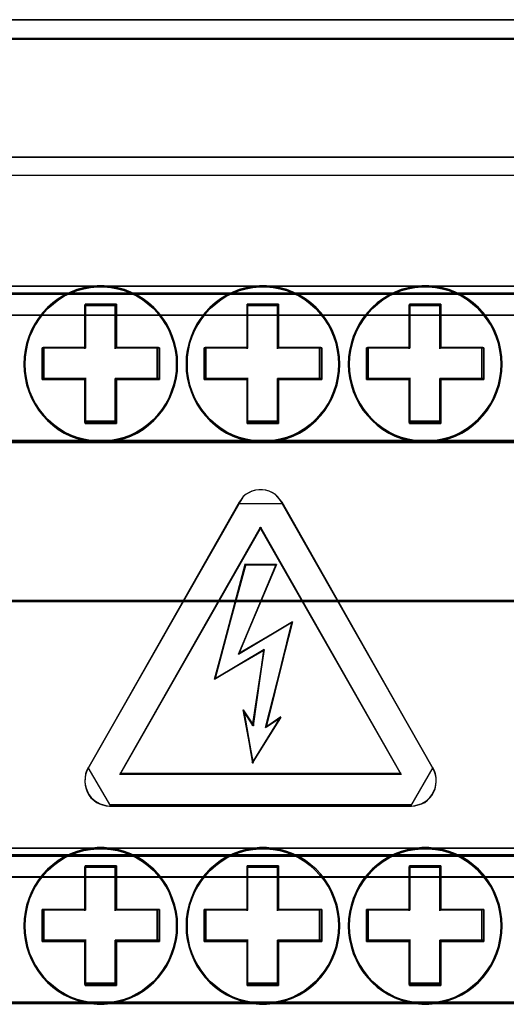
# Model space of a CAD drawing. Header units: millimetres. Extents: x 203 to 3426, y 719 to 2381.
# Tile 147 of 185: x 3362.58 to 3364.9, y 2290.09 to 2294.78. Entities that reach past the tile are written whole.
import ezdxf

# ---------------------------------------------------------------- set-up
doc = ezdxf.new("R2010")
doc.units = ezdxf.units.MM
doc.layers.add('45', color=7, linetype='Continuous')
doc.layers.add('E_Legrand_obudowy', color=7, linetype='Continuous')

# ---------------------------------------------------------------- blocks, each defined once
blk = doc.blocks.new('XL3 160 wnękowa 6x24M')
at = {"layer": 'E_Legrand_obudowy'}
blk.add_lwpolyline([(-215.641, -325.091), (215.545, -325.091), (215.545, -370.033), (-215.641, -370.033), (-215.641, -325.091)], dxfattribs=at)
blk = doc.blocks.new('BR 4P-10 125A (400408)')
at = {"layer": '45', "color": 59}
for points in [[(4.083, 26.569), (11.019, 26.569), (11.019, 27.783), (11.019, 27.993), (94.814, 27.993), (94.814, 27.783), (94.814, 26.569), (101.73, 26.569), (101.73, 22.338), (101.743, 22.338), (101.743, 23.728), (101.743, 27.132), (101.743, 28.875), (4.017, 28.875), (4.017, 27.132), (4.017, 23.728), (4.017, 22.338), (4.083, 22.338), (4.083, 26.569)], [(4.112, 26.56), (11.043, 26.56), (11.043, 27.763), (11.043, 27.972), (94.791, 27.972), (94.791, 27.763), (94.791, 26.56), (101.703, 26.56), (101.703, 22.365), (101.716, 22.365), (101.716, 23.743), (101.716, 27.118), (101.716, 28.846), (4.046, 28.846), (4.046, 27.118), (4.046, 23.743), (4.046, 22.365), (4.112, 22.365), (4.112, 26.56)], [(11.015, 20.95), (11.015, 16.33), (11.015, 16.229), (94.818, 16.229), (94.818, 16.33), (94.818, 20.95), (94.818, 21.659), (94.818, 23.01), (94.818, 26.583), (94.818, 27.792), (94.818, 28.002), (11.015, 28.002), (11.015, 27.792), (11.015, 26.583), (11.015, 23.01), (11.015, 21.659), (11.015, 20.95)], [(11.044, 20.956), (11.044, 16.358), (11.044, 16.257), (94.791, 16.257), (94.791, 16.358), (94.791, 20.956), (94.791, 21.661), (94.791, 23.006), (94.791, 26.561), (94.791, 27.764), (94.791, 27.973), (11.044, 27.973), (11.044, 27.764), (11.044, 26.561), (11.044, 23.006), (11.044, 21.661), (11.044, 20.956)], [(4.017, 9.433), (101.743, 9.433), (101.743, 16.597), (99.938, 16.597), (5.822, 16.597), (4.017, 16.597), (4.017, 9.433)], [(42.211, 11.446), (42.359, 11.164), (42.528, 10.896), (42.737, 10.642), (42.953, 10.409), (43.19, 10.196), (43.446, 10.004), (43.716, 9.839), (44.006, 9.695), (44.303, 9.585), (44.607, 9.502), (44.918, 9.441), (45.242, 9.406), (45.559, 9.406), (45.876, 9.441), (46.187, 9.502), (46.497, 9.585), (46.794, 9.695), (47.078, 9.839), (47.355, 10.004), (47.604, 10.196), (47.847, 10.409), (48.063, 10.642), (48.266, 10.896), (48.441, 11.164), (48.59, 11.446), (48.711, 11.748), (48.819, 12.057), (48.887, 12.373), (48.934, 12.689), (48.941, 13.011), (48.934, 13.341), (48.887, 13.65), (48.819, 13.966), (48.711, 14.282), (48.59, 14.584), (48.441, 14.866), (48.266, 15.126), (48.063, 15.387), (47.847, 15.621), (47.604, 15.827), (47.355, 16.026), (47.078, 16.191), (46.794, 16.328), (46.497, 16.445), (46.187, 16.527), (45.876, 16.582), (45.559, 16.617), (45.242, 16.617), (44.918, 16.582), (44.607, 16.527), (44.303, 16.445), (44.006, 16.328), (43.716, 16.191), (43.446, 16.026), (43.19, 15.827), (42.953, 15.621), (42.737, 15.387), (42.528, 15.126), (42.359, 14.866), (42.211, 14.584), (42.083, 14.282), (41.981, 13.966), (41.914, 13.65), (41.867, 13.341), (41.853, 13.011), (41.867, 12.689), (41.914, 12.373), (41.981, 12.057), (42.083, 11.748), (42.211, 11.446)], [(48.774, 12.069), (48.668, 11.764), (48.548, 11.466), (48.401, 11.188), (48.228, 10.924), (48.028, 10.673), (47.815, 10.443), (47.575, 10.232), (47.329, 10.043), (47.056, 9.88), (46.776, 9.738), (46.483, 9.629), (46.176, 9.548), (45.87, 9.487), (45.557, 9.453), (45.244, 9.453), (44.924, 9.487), (44.618, 9.548), (44.318, 9.629), (44.025, 9.738), (43.738, 9.88), (43.472, 10.043), (43.219, 10.232), (42.986, 10.443), (42.772, 10.673), (42.566, 10.924), (42.399, 11.188), (42.253, 11.466), (42.126, 11.764), (42.026, 12.069), (41.96, 12.381), (41.913, 12.693), (41.9, 13.011), (41.913, 13.337), (41.96, 13.642), (42.026, 13.954), (42.126, 14.265), (42.253, 14.564), (42.399, 14.842), (42.566, 15.099), (42.772, 15.357), (42.986, 15.587), (43.219, 15.79), (43.472, 15.987), (43.738, 16.15), (44.025, 16.285), (44.318, 16.4), (44.618, 16.482), (44.924, 16.536), (45.244, 16.57), (45.557, 16.57), (45.87, 16.536), (46.176, 16.482), (46.483, 16.4), (46.776, 16.285), (47.056, 16.15), (47.329, 15.987), (47.575, 15.79), (47.815, 15.587), (48.028, 15.357), (48.228, 15.099), (48.401, 14.842), (48.548, 14.564), (48.668, 14.265), (48.774, 13.954), (48.841, 13.642), (48.888, 13.337), (48.894, 13.011), (48.888, 12.693), (48.841, 12.381), (48.774, 12.069)], [(49.833, 11.164), (50.008, 10.896), (50.211, 10.642), (50.427, 10.409), (50.67, 10.196), (50.92, 10.004), (51.196, 9.839), (51.48, 9.695), (51.777, 9.585), (52.087, 9.502), (52.398, 9.441), (52.715, 9.406), (53.032, 9.406), (53.356, 9.441), (53.667, 9.502), (53.971, 9.585), (54.268, 9.695), (54.558, 9.839), (54.828, 10.004), (55.085, 10.196), (55.321, 10.409), (55.537, 10.642), (55.746, 10.896), (55.915, 11.164), (56.063, 11.446), (56.192, 11.748), (56.293, 12.057), (56.36, 12.373), (56.408, 12.689), (56.421, 13.011), (56.408, 13.341), (56.36, 13.65), (56.293, 13.966), (56.192, 14.282), (56.063, 14.584), (55.915, 14.866), (55.746, 15.126), (55.537, 15.387), (55.321, 15.621), (55.085, 15.827), (54.828, 16.026), (54.558, 16.191), (54.268, 16.328), (53.971, 16.445), (53.667, 16.527), (53.356, 16.582), (53.032, 16.617), (52.715, 16.617), (52.398, 16.582), (52.087, 16.527), (51.777, 16.445), (51.48, 16.328), (51.196, 16.191), (50.92, 16.026), (50.67, 15.827), (50.427, 15.621), (50.211, 15.387), (50.008, 15.126), (49.833, 14.866), (49.684, 14.584), (49.563, 14.282), (49.455, 13.966), (49.387, 13.65), (49.34, 13.341), (49.333, 13.011), (49.34, 12.689), (49.387, 12.373), (49.455, 12.057), (49.563, 11.748), (49.684, 11.446), (49.833, 11.164)], [(56.148, 11.764), (56.021, 11.466), (55.875, 11.188), (55.708, 10.924), (55.502, 10.673), (55.288, 10.443), (55.055, 10.232), (54.802, 10.043), (54.535, 9.88), (54.249, 9.738), (53.956, 9.629), (53.656, 9.548), (53.349, 9.487), (53.03, 9.453), (52.716, 9.453), (52.403, 9.487), (52.097, 9.548), (51.79, 9.629), (51.497, 9.738), (51.217, 9.88), (50.944, 10.043), (50.697, 10.232), (50.458, 10.443), (50.244, 10.673), (50.044, 10.924), (49.871, 11.188), (49.725, 11.466), (49.605, 11.764), (49.498, 12.069), (49.431, 12.381), (49.385, 12.693), (49.378, 13.011), (49.385, 13.337), (49.431, 13.642), (49.498, 13.954), (49.605, 14.265), (49.725, 14.564), (49.871, 14.842), (50.044, 15.099), (50.244, 15.357), (50.458, 15.587), (50.697, 15.79), (50.944, 15.987), (51.217, 16.15), (51.497, 16.285), (51.79, 16.4), (52.097, 16.482), (52.403, 16.536), (52.716, 16.57), (53.03, 16.57), (53.349, 16.536), (53.656, 16.482), (53.956, 16.4), (54.249, 16.285), (54.535, 16.15), (54.802, 15.987), (55.055, 15.79), (55.288, 15.587), (55.502, 15.357), (55.708, 15.099), (55.875, 14.842), (56.021, 14.564), (56.148, 14.265), (56.248, 13.954), (56.315, 13.642), (56.361, 13.337), (56.374, 13.011), (56.361, 12.693), (56.315, 12.381), (56.248, 12.069), (56.148, 11.764)], [(57.164, 11.446), (57.313, 11.164), (57.481, 10.896), (57.684, 10.642), (57.907, 10.409), (58.143, 10.196), (58.393, 10.004), (58.669, 9.839), (58.953, 9.695), (59.25, 9.585), (59.56, 9.502), (59.871, 9.441), (60.188, 9.406), (60.512, 9.406), (60.829, 9.441), (61.14, 9.502), (61.45, 9.585), (61.747, 9.695), (62.031, 9.839), (62.308, 10.004), (62.558, 10.196), (62.801, 10.409), (63.017, 10.642), (63.219, 10.896), (63.395, 11.164), (63.543, 11.446), (63.665, 11.748), (63.766, 12.057), (63.84, 12.373), (63.881, 12.689), (63.894, 13.011), (63.881, 13.341), (63.84, 13.65), (63.766, 13.966), (63.665, 14.282), (63.543, 14.584), (63.395, 14.866), (63.219, 15.126), (63.017, 15.387), (62.801, 15.621), (62.558, 15.827), (62.308, 16.026), (62.031, 16.191), (61.747, 16.328), (61.45, 16.445), (61.14, 16.527), (60.829, 16.582), (60.512, 16.617), (60.188, 16.617), (59.871, 16.582), (59.56, 16.527), (59.25, 16.445), (58.953, 16.328), (58.669, 16.191), (58.393, 16.026), (58.143, 15.827), (57.907, 15.621), (57.684, 15.387), (57.481, 15.126), (57.313, 14.866), (57.164, 14.584), (57.036, 14.282), (56.935, 13.966), (56.867, 13.65), (56.82, 13.341), (56.806, 13.011), (56.82, 12.689), (56.867, 12.373), (56.935, 12.057), (57.036, 11.748), (57.164, 11.446)], [(63.501, 11.466), (63.355, 11.188), (63.181, 10.924), (62.981, 10.673), (62.768, 10.443), (62.528, 10.232), (62.282, 10.043), (62.009, 9.88), (61.729, 9.738), (61.436, 9.629), (61.13, 9.548), (60.823, 9.487), (60.51, 9.453), (60.19, 9.453), (59.877, 9.487), (59.571, 9.548), (59.264, 9.629), (58.971, 9.738), (58.691, 9.88), (58.418, 10.043), (58.172, 10.232), (57.939, 10.443), (57.719, 10.673), (57.519, 10.924), (57.352, 11.188), (57.206, 11.466), (57.079, 11.764), (56.979, 12.069), (56.913, 12.381), (56.866, 12.693), (56.853, 13.011), (56.866, 13.337), (56.913, 13.642), (56.979, 13.954), (57.079, 14.265), (57.206, 14.564), (57.352, 14.842), (57.519, 15.099), (57.719, 15.357), (57.939, 15.587), (58.172, 15.79), (58.418, 15.987), (58.691, 16.15), (58.971, 16.285), (59.264, 16.4), (59.571, 16.482), (59.877, 16.536), (60.19, 16.57), (60.51, 16.57), (60.823, 16.536), (61.13, 16.482), (61.436, 16.4), (61.729, 16.285), (62.009, 16.15), (62.282, 15.987), (62.528, 15.79), (62.768, 15.587), (62.981, 15.357), (63.181, 15.099), (63.355, 14.842), (63.501, 14.564), (63.621, 14.265), (63.721, 13.954), (63.794, 13.642), (63.834, 13.337), (63.847, 13.011), (63.834, 12.693), (63.794, 12.381), (63.721, 12.069), (63.621, 11.764), (63.501, 11.466)], [(5.821, 15.26), (99.939, 15.26), (99.939, 15.36), (99.939, 15.624), (99.939, 16.286), (97.096, 16.286), (96.514, 16.286), (94.815, 16.286), (11.018, 16.286), (9.305, 16.286), (8.73, 16.286), (5.821, 16.286), (5.821, 15.624), (5.821, 15.36), (5.821, 15.26)], [(5.85, 15.289), (99.912, 15.289), (99.912, 15.383), (99.912, 15.633), (99.912, 16.259), (97.07, 16.259), (96.489, 16.259), (94.791, 16.259), (11.043, 16.259), (9.332, 16.259), (8.757, 16.259), (5.85, 16.259), (5.85, 15.633), (5.85, 15.383), (5.85, 15.289)], [(46.125, 12.299), (46.125, 10.274), (44.684, 10.274), (44.684, 12.299), (42.706, 12.299), (42.706, 13.765), (44.684, 13.765), (44.684, 15.776), (46.125, 15.776), (46.125, 13.765), (48.102, 13.765), (48.102, 12.299), (46.125, 12.299)], [(48.102, 12.299), (48.102, 13.765), (46.125, 13.765), (46.125, 15.776), (44.684, 15.776), (44.684, 13.765), (42.706, 13.765), (42.706, 12.299), (44.684, 12.299), (44.684, 10.274), (46.125, 10.274), (46.125, 12.299), (48.102, 12.299)], [(48.027, 12.319), (48.027, 13.744), (46.104, 13.744), (46.104, 15.701), (44.703, 15.701), (44.703, 13.744), (42.779, 13.744), (42.779, 12.319), (44.703, 12.319), (44.703, 10.349), (46.104, 10.349), (46.104, 12.319), (48.027, 12.319)], [(52.15, 10.274), (52.15, 12.299), (50.172, 12.299), (50.172, 13.765), (52.15, 13.765), (52.15, 15.776), (53.598, 15.776), (53.598, 13.765), (55.583, 13.765), (55.583, 12.299), (53.598, 12.299), (53.598, 10.274), (52.15, 10.274)], [(55.583, 12.299), (55.583, 13.765), (53.598, 13.765), (53.598, 15.776), (52.15, 15.776), (52.15, 13.765), (50.172, 13.765), (50.172, 12.299), (52.15, 12.299), (52.15, 10.274), (53.598, 10.274), (53.598, 12.299), (55.583, 12.299)], [(55.507, 12.319), (55.507, 13.744), (53.578, 13.744), (53.578, 15.701), (52.17, 15.701), (52.17, 13.744), (50.247, 13.744), (50.247, 12.319), (52.17, 12.319), (52.17, 10.349), (53.578, 10.349), (53.578, 12.319), (55.507, 12.319)], [(59.623, 10.274), (59.623, 12.299), (57.645, 12.299), (57.645, 13.765), (59.623, 13.765), (59.623, 15.776), (61.077, 15.776), (61.077, 13.765), (63.056, 13.765), (63.056, 12.299), (61.077, 12.299), (61.077, 10.274), (59.623, 10.274)], [(63.056, 12.299), (63.056, 13.765), (61.077, 13.765), (61.077, 15.776), (59.623, 15.776), (59.623, 13.765), (57.645, 13.765), (57.645, 12.299), (59.623, 12.299), (59.623, 10.274), (61.077, 10.274), (61.077, 12.299), (63.056, 12.299)], [(62.98, 12.319), (62.98, 13.744), (61.057, 13.744), (61.057, 15.701), (59.643, 15.701), (59.643, 13.744), (57.72, 13.744), (57.72, 12.319), (59.643, 12.319), (59.643, 10.349), (61.057, 10.349), (61.057, 12.319), (62.98, 12.319)], [(11.015, -4.912), (11.015, -9.546), (11.015, -9.647), (94.818, -9.647), (94.818, -9.546), (94.818, -4.912), (94.818, -4.203), (94.818, -2.866), (94.818, 0.721), (94.818, 1.917), (94.818, 2.126), (93.846, 2.126), (11.015, 2.126), (11.015, 1.917), (11.015, 0.721), (11.015, -2.866), (11.015, -4.203), (11.015, -4.912)], [(11.044, -4.906), (11.044, -9.517), (11.044, -9.618), (94.791, -9.618), (94.791, -9.517), (94.791, -4.906), (94.791, -4.2), (94.791, -2.869), (94.791, 0.701), (94.791, 1.891), (94.791, 2.099), (93.82, 2.099), (11.044, 2.099), (11.044, 1.891), (11.044, 0.701), (11.044, -2.869), (11.044, -4.2), (11.044, -4.906)], [(4.017, -16.441), (101.743, -16.441), (101.743, -9.279), (99.938, -9.279), (5.822, -9.279), (4.017, -9.279), (4.017, -16.441)], [(42.211, -14.428), (42.359, -14.71), (42.528, -14.977), (42.737, -15.231), (42.953, -15.465), (43.19, -15.678), (43.446, -15.87), (43.716, -16.035), (44.006, -16.179), (44.303, -16.289), (44.607, -16.371), (44.918, -16.433), (45.242, -16.468), (45.559, -16.468), (45.876, -16.433), (46.187, -16.371), (46.497, -16.289), (46.794, -16.179), (47.078, -16.035), (47.355, -15.87), (47.604, -15.678), (47.847, -15.465), (48.063, -15.231), (48.266, -14.977), (48.441, -14.71), (48.59, -14.428), (48.711, -14.126), (48.819, -13.817), (48.887, -13.501), (48.934, -13.185), (48.941, -12.862), (48.934, -12.533), (48.887, -12.224), (48.819, -11.908), (48.711, -11.592), (48.59, -11.29), (48.441, -11.008), (48.266, -10.747), (48.063, -10.486), (47.847, -10.253), (47.604, -10.047), (47.355, -9.848), (47.078, -9.683), (46.794, -9.546), (46.497, -9.429), (46.187, -9.346), (45.876, -9.292), (45.559, -9.257), (45.242, -9.257), (44.918, -9.292), (44.607, -9.346), (44.303, -9.429), (44.006, -9.546), (43.716, -9.683), (43.446, -9.848), (43.19, -10.047), (42.953, -10.253), (42.737, -10.486), (42.528, -10.747), (42.359, -11.008), (42.211, -11.29), (42.083, -11.592), (41.981, -11.908), (41.914, -12.224), (41.867, -12.533), (41.853, -12.862), (41.867, -13.185), (41.914, -13.501), (41.981, -13.817), (42.083, -14.126), (42.211, -14.428)], [(48.774, -13.805), (48.668, -14.11), (48.548, -14.408), (48.401, -14.686), (48.228, -14.95), (48.028, -15.201), (47.815, -15.431), (47.575, -15.642), (47.329, -15.831), (47.056, -15.994), (46.776, -16.136), (46.483, -16.245), (46.176, -16.326), (45.87, -16.387), (45.557, -16.421), (45.244, -16.421), (44.924, -16.387), (44.618, -16.326), (44.318, -16.245), (44.025, -16.136), (43.738, -15.994), (43.472, -15.831), (43.219, -15.642), (42.986, -15.431), (42.772, -15.201), (42.566, -14.95), (42.399, -14.686), (42.253, -14.408), (42.126, -14.11), (42.026, -13.805), (41.96, -13.493), (41.913, -13.182), (41.9, -12.863), (41.913, -12.538), (41.96, -12.233), (42.026, -11.921), (42.126, -11.61), (42.253, -11.311), (42.399, -11.034), (42.566, -10.776), (42.772, -10.519), (42.986, -10.288), (43.219, -10.085), (43.472, -9.888), (43.738, -9.726), (44.025, -9.59), (44.318, -9.475), (44.618, -9.394), (44.924, -9.34), (45.244, -9.306), (45.557, -9.306), (45.87, -9.34), (46.176, -9.394), (46.483, -9.475), (46.776, -9.59), (47.056, -9.726), (47.329, -9.888), (47.575, -10.085), (47.815, -10.288), (48.028, -10.519), (48.228, -10.776), (48.401, -11.034), (48.548, -11.311), (48.668, -11.61), (48.774, -11.921), (48.841, -12.233), (48.888, -12.538), (48.894, -12.863), (48.888, -13.182), (48.841, -13.493), (48.774, -13.805)], [(49.833, -14.71), (50.008, -14.977), (50.211, -15.231), (50.427, -15.465), (50.67, -15.678), (50.92, -15.87), (51.196, -16.035), (51.48, -16.179), (51.777, -16.289), (52.087, -16.371), (52.398, -16.433), (52.715, -16.468), (53.032, -16.468), (53.356, -16.433), (53.667, -16.371), (53.971, -16.289), (54.268, -16.179), (54.558, -16.035), (54.828, -15.87), (55.085, -15.678), (55.321, -15.465), (55.537, -15.231), (55.746, -14.977), (55.915, -14.71), (56.063, -14.428), (56.192, -14.126), (56.293, -13.817), (56.36, -13.501), (56.408, -13.185), (56.421, -12.862), (56.408, -12.533), (56.36, -12.224), (56.293, -11.908), (56.192, -11.592), (56.063, -11.29), (55.915, -11.008), (55.746, -10.747), (55.537, -10.486), (55.321, -10.253), (55.085, -10.047), (54.828, -9.848), (54.558, -9.683), (54.268, -9.546), (53.971, -9.429), (53.667, -9.346), (53.356, -9.292), (53.032, -9.257), (52.715, -9.257), (52.398, -9.292), (52.087, -9.346), (51.777, -9.429), (51.48, -9.546), (51.196, -9.683), (50.92, -9.848), (50.67, -10.047), (50.427, -10.253), (50.211, -10.486), (50.008, -10.747), (49.833, -11.008), (49.684, -11.29), (49.563, -11.592), (49.455, -11.908), (49.387, -12.224), (49.34, -12.533), (49.333, -12.862), (49.34, -13.185), (49.387, -13.501), (49.455, -13.817), (49.563, -14.126), (49.684, -14.428), (49.833, -14.71)], [(56.148, -14.11), (56.021, -14.408), (55.875, -14.686), (55.708, -14.95), (55.502, -15.201), (55.288, -15.431), (55.055, -15.642), (54.802, -15.831), (54.535, -15.994), (54.249, -16.136), (53.956, -16.245), (53.656, -16.326), (53.349, -16.387), (53.03, -16.421), (52.716, -16.421), (52.403, -16.387), (52.097, -16.326), (51.79, -16.245), (51.497, -16.136), (51.217, -15.994), (50.944, -15.831), (50.697, -15.642), (50.458, -15.431), (50.244, -15.201), (50.044, -14.95), (49.871, -14.686), (49.725, -14.408), (49.605, -14.11), (49.498, -13.805), (49.431, -13.493), (49.385, -13.182), (49.378, -12.863), (49.385, -12.538), (49.431, -12.233), (49.498, -11.921), (49.605, -11.61), (49.725, -11.311), (49.871, -11.034), (50.044, -10.776), (50.244, -10.519), (50.458, -10.288), (50.697, -10.085), (50.944, -9.888), (51.217, -9.726), (51.497, -9.59), (51.79, -9.475), (52.097, -9.394), (52.403, -9.34), (52.716, -9.306), (53.03, -9.306), (53.349, -9.34), (53.656, -9.394), (53.956, -9.475), (54.249, -9.59), (54.535, -9.726), (54.802, -9.888), (55.055, -10.085), (55.288, -10.288), (55.502, -10.519), (55.708, -10.776), (55.875, -11.034), (56.021, -11.311), (56.148, -11.61), (56.248, -11.921), (56.315, -12.233), (56.361, -12.538), (56.374, -12.863), (56.361, -13.182), (56.315, -13.493), (56.248, -13.805), (56.148, -14.11)], [(57.164, -14.428), (57.313, -14.71), (57.481, -14.977), (57.684, -15.231), (57.907, -15.465), (58.143, -15.678), (58.393, -15.87), (58.669, -16.035), (58.953, -16.179), (59.25, -16.289), (59.56, -16.371), (59.871, -16.433), (60.188, -16.468), (60.512, -16.468), (60.829, -16.433), (61.14, -16.371), (61.45, -16.289), (61.747, -16.179), (62.031, -16.035), (62.308, -15.87), (62.558, -15.678), (62.801, -15.465), (63.017, -15.231), (63.219, -14.977), (63.395, -14.71), (63.543, -14.428), (63.665, -14.126), (63.766, -13.817), (63.84, -13.501), (63.881, -13.185), (63.894, -12.862), (63.881, -12.533), (63.84, -12.224), (63.766, -11.908), (63.665, -11.592), (63.543, -11.29), (63.395, -11.008), (63.219, -10.747), (63.017, -10.486), (62.801, -10.253), (62.558, -10.047), (62.308, -9.848), (62.031, -9.683), (61.747, -9.546), (61.45, -9.429), (61.14, -9.346), (60.829, -9.292), (60.512, -9.257), (60.188, -9.257), (59.871, -9.292), (59.56, -9.346), (59.25, -9.429), (58.953, -9.546), (58.669, -9.683), (58.393, -9.848), (58.143, -10.047), (57.907, -10.253), (57.684, -10.486), (57.481, -10.747), (57.313, -11.008), (57.164, -11.29), (57.036, -11.592), (56.935, -11.908), (56.867, -12.224), (56.82, -12.533), (56.806, -12.862), (56.82, -13.185), (56.867, -13.501), (56.935, -13.817), (57.036, -14.126), (57.164, -14.428)], [(63.501, -14.408), (63.355, -14.686), (63.181, -14.95), (62.981, -15.201), (62.768, -15.431), (62.528, -15.642), (62.282, -15.831), (62.009, -15.994), (61.729, -16.136), (61.436, -16.245), (61.13, -16.326), (60.823, -16.387), (60.51, -16.421), (60.19, -16.421), (59.877, -16.387), (59.571, -16.326), (59.264, -16.245), (58.971, -16.136), (58.691, -15.994), (58.418, -15.831), (58.172, -15.642), (57.939, -15.431), (57.719, -15.201), (57.519, -14.95), (57.352, -14.686), (57.206, -14.408), (57.079, -14.11), (56.979, -13.805), (56.913, -13.493), (56.866, -13.182), (56.853, -12.863), (56.866, -12.538), (56.913, -12.233), (56.979, -11.921), (57.079, -11.61), (57.206, -11.311), (57.352, -11.034), (57.519, -10.776), (57.719, -10.519), (57.939, -10.288), (58.172, -10.085), (58.418, -9.888), (58.691, -9.726), (58.971, -9.59), (59.264, -9.475), (59.571, -9.394), (59.877, -9.34), (60.19, -9.306), (60.51, -9.306), (60.823, -9.34), (61.13, -9.394), (61.436, -9.475), (61.729, -9.59), (62.009, -9.726), (62.282, -9.888), (62.528, -10.085), (62.768, -10.288), (62.981, -10.519), (63.181, -10.776), (63.355, -11.034), (63.501, -11.311), (63.621, -11.61), (63.721, -11.921), (63.794, -12.233), (63.834, -12.538), (63.847, -12.863), (63.834, -13.182), (63.794, -13.493), (63.721, -13.805), (63.621, -14.11), (63.501, -14.408)], [(5.821, -10.613), (99.939, -10.613), (99.939, -10.514), (99.939, -10.236), (99.939, -9.588), (97.096, -9.588), (96.514, -9.588), (94.815, -9.588), (11.018, -9.588), (9.305, -9.588), (8.73, -9.588), (5.821, -9.588), (5.821, -10.236), (5.821, -10.514), (5.821, -10.613)], [(5.85, -10.585), (99.912, -10.585), (99.912, -10.491), (99.912, -10.228), (99.912, -9.616), (97.07, -9.616), (96.489, -9.616), (94.791, -9.616), (11.043, -9.616), (9.332, -9.616), (8.757, -9.616), (5.85, -9.616), (5.85, -10.228), (5.85, -10.491), (5.85, -10.585)], [(46.125, -13.575), (46.125, -15.6), (44.684, -15.6), (44.684, -13.575), (42.706, -13.575), (42.706, -12.109), (44.684, -12.109), (44.684, -10.098), (46.125, -10.098), (46.125, -12.109), (48.102, -12.109), (48.102, -13.575), (46.125, -13.575)], [(48.102, -13.575), (48.102, -12.109), (46.125, -12.109), (46.125, -10.098), (44.684, -10.098), (44.684, -12.109), (42.706, -12.109), (42.706, -13.575), (44.684, -13.575), (44.684, -15.6), (46.125, -15.6), (46.125, -13.575), (48.102, -13.575)], [(48.027, -13.555), (48.027, -12.13), (46.104, -12.13), (46.104, -10.173), (44.703, -10.173), (44.703, -12.13), (42.779, -12.13), (42.779, -13.555), (44.703, -13.555), (44.703, -15.524), (46.104, -15.524), (46.104, -13.555), (48.027, -13.555)], [(52.15, -15.6), (52.15, -13.575), (50.172, -13.575), (50.172, -12.109), (52.15, -12.109), (52.15, -10.098), (53.598, -10.098), (53.598, -12.109), (55.583, -12.109), (55.583, -13.575), (53.598, -13.575), (53.598, -15.6), (52.15, -15.6)], [(55.583, -13.575), (55.583, -12.109), (53.598, -12.109), (53.598, -10.098), (52.15, -10.098), (52.15, -12.109), (50.172, -12.109), (50.172, -13.575), (52.15, -13.575), (52.15, -15.6), (53.598, -15.6), (53.598, -13.575), (55.583, -13.575)], [(55.507, -13.555), (55.507, -12.13), (53.578, -12.13), (53.578, -10.173), (52.17, -10.173), (52.17, -12.13), (50.247, -12.13), (50.247, -13.555), (52.17, -13.555), (52.17, -15.524), (53.578, -15.524), (53.578, -13.555), (55.507, -13.555)], [(59.623, -15.6), (59.623, -13.575), (57.645, -13.575), (57.645, -12.109), (59.623, -12.109), (59.623, -10.098), (61.077, -10.098), (61.077, -12.109), (63.056, -12.109), (63.056, -13.575), (61.077, -13.575), (61.077, -15.6), (59.623, -15.6)], [(63.056, -13.575), (63.056, -12.109), (61.077, -12.109), (61.077, -10.098), (59.623, -10.098), (59.623, -12.109), (57.645, -12.109), (57.645, -13.575), (59.623, -13.575), (59.623, -15.6), (61.077, -15.6), (61.077, -13.575), (63.056, -13.575)], [(62.98, -13.555), (62.98, -12.13), (61.057, -12.13), (61.057, -10.173), (59.643, -10.173), (59.643, -12.13), (57.72, -12.13), (57.72, -13.555), (59.643, -13.555), (59.643, -15.524), (61.057, -15.524), (61.057, -13.555), (62.98, -13.555)], [(7.254, -20.069), (98.498, -20.069), (98.498, -16.381), (7.254, -16.381), (7.254, -20.069)], [(7.283, -20.04), (98.471, -20.04), (98.471, -16.41), (7.283, -16.41), (7.283, -20.04)]]:
    blk.add_lwpolyline(points, close=True, dxfattribs=at)
at = {"layer": '45', "color": 139}
for points in [[(101.743, 28.875), (4.017, 28.875), (101.743, 28.875)], [(101.743, 28.875), (4.017, 28.875), (101.743, 28.875)], [(94.818, 28.002), (11.015, 28.002), (94.818, 28.002)], [(5.821, 16.597), (99.939, 16.597), (5.821, 16.597)], [(48.894, 13.011), (48.888, 13.337), (48.841, 13.642), (48.774, 13.954), (48.668, 14.265), (48.548, 14.564), (48.401, 14.842), (48.228, 15.099), (48.028, 15.357), (47.815, 15.587), (47.575, 15.79), (47.329, 15.987), (47.056, 16.15), (46.776, 16.285), (46.483, 16.4), (46.176, 16.482), (45.87, 16.536), (45.557, 16.57), (45.244, 16.57), (44.924, 16.536), (44.618, 16.482), (44.318, 16.4), (44.025, 16.285), (43.738, 16.15), (43.472, 15.987), (43.219, 15.79), (42.986, 15.587), (42.772, 15.357), (42.566, 15.099), (42.399, 14.842), (42.253, 14.564), (42.126, 14.265), (42.026, 13.954), (41.96, 13.642), (41.913, 13.337), (41.9, 13.011), (41.913, 12.693), (41.96, 12.381), (42.026, 12.069), (42.126, 11.764), (42.253, 11.466), (42.399, 11.188), (42.566, 10.924), (42.772, 10.673), (42.986, 10.443), (43.219, 10.232), (43.472, 10.043), (43.738, 9.88), (44.025, 9.738), (44.318, 9.629), (44.618, 9.548), (44.924, 9.487), (45.244, 9.453), (45.557, 9.453), (45.87, 9.487), (46.176, 9.548), (46.483, 9.629), (46.776, 9.738), (47.056, 9.88), (47.329, 10.043), (47.575, 10.232), (47.815, 10.443), (48.028, 10.673), (48.228, 10.924), (48.401, 11.188), (48.548, 11.466), (48.668, 11.764), (48.774, 12.069), (48.841, 12.381), (48.888, 12.693), (48.894, 13.011)], [(56.374, 13.011), (56.361, 13.337), (56.315, 13.642), (56.248, 13.954), (56.148, 14.265), (56.021, 14.564), (55.875, 14.842), (55.708, 15.099), (55.502, 15.357), (55.288, 15.587), (55.055, 15.79), (54.802, 15.987), (54.535, 16.15), (54.249, 16.285), (53.956, 16.4), (53.656, 16.482), (53.349, 16.536), (53.03, 16.57), (52.716, 16.57), (52.403, 16.536), (52.097, 16.482), (51.79, 16.4), (51.497, 16.285), (51.217, 16.15), (50.944, 15.987), (50.697, 15.79), (50.458, 15.587), (50.244, 15.357), (50.044, 15.099), (49.871, 14.842), (49.725, 14.564), (49.605, 14.265), (49.498, 13.954), (49.431, 13.642), (49.385, 13.337), (49.378, 13.011), (49.385, 12.693), (49.431, 12.381), (49.498, 12.069), (49.605, 11.764), (49.725, 11.466), (49.871, 11.188), (50.044, 10.924), (50.244, 10.673), (50.458, 10.443), (50.697, 10.232), (50.944, 10.043), (51.217, 9.88), (51.497, 9.738), (51.79, 9.629), (52.097, 9.548), (52.403, 9.487), (52.716, 9.453), (53.03, 9.453), (53.349, 9.487), (53.656, 9.548), (53.956, 9.629), (54.249, 9.738), (54.535, 9.88), (54.802, 10.043), (55.055, 10.232), (55.288, 10.443), (55.502, 10.673), (55.708, 10.924), (55.875, 11.188), (56.021, 11.466), (56.148, 11.764), (56.248, 12.069), (56.315, 12.381), (56.361, 12.693), (56.374, 13.011)], [(63.847, 13.011), (63.834, 13.337), (63.794, 13.642), (63.721, 13.954), (63.621, 14.265), (63.501, 14.564), (63.355, 14.842), (63.181, 15.099), (62.981, 15.357), (62.768, 15.587), (62.528, 15.79), (62.282, 15.987), (62.009, 16.15), (61.729, 16.285), (61.436, 16.4), (61.13, 16.482), (60.823, 16.536), (60.51, 16.57), (60.19, 16.57), (59.877, 16.536), (59.571, 16.482), (59.264, 16.4), (58.971, 16.285), (58.691, 16.15), (58.418, 15.987), (58.172, 15.79), (57.939, 15.587), (57.719, 15.357), (57.519, 15.099), (57.352, 14.842), (57.206, 14.564), (57.079, 14.265), (56.979, 13.954), (56.913, 13.642), (56.866, 13.337), (56.853, 13.011), (56.866, 12.693), (56.913, 12.381), (56.979, 12.069), (57.079, 11.764), (57.206, 11.466), (57.352, 11.188), (57.519, 10.924), (57.719, 10.673), (57.939, 10.443), (58.172, 10.232), (58.418, 10.043), (58.691, 9.88), (58.971, 9.738), (59.264, 9.629), (59.571, 9.548), (59.877, 9.487), (60.19, 9.453), (60.51, 9.453), (60.823, 9.487), (61.13, 9.548), (61.436, 9.629), (61.729, 9.738), (62.009, 9.88), (62.282, 10.043), (62.528, 10.232), (62.768, 10.443), (62.981, 10.673), (63.181, 10.924), (63.355, 11.188), (63.501, 11.466), (63.621, 11.764), (63.721, 12.069), (63.794, 12.381), (63.834, 12.693), (63.847, 13.011)], [(99.939, 16.286), (5.821, 16.286), (99.939, 16.286)], [(46.133, 15.729), (44.675, 15.729), (46.133, 15.729)], [(44.675, 15.729), (44.675, 13.714), (44.675, 15.729)], [(46.074, 13.714), (46.074, 15.729), (46.074, 13.714)], [(53.606, 15.729), (52.141, 15.729), (53.606, 15.729)], [(52.141, 15.729), (52.141, 13.714), (52.141, 15.729)], [(53.549, 13.714), (53.549, 15.729), (53.549, 13.714)], [(61.087, 15.729), (59.614, 15.729), (61.087, 15.729)], [(59.614, 15.729), (59.614, 13.714), (59.614, 15.729)], [(61.027, 13.714), (61.027, 15.729), (61.027, 13.714)], [(44.732, 13.773), (42.751, 13.773), (44.732, 13.773)], [(42.751, 13.773), (42.751, 12.289), (42.751, 13.773)], [(48.056, 13.773), (46.074, 13.773), (48.056, 13.773)], [(47.998, 12.289), (47.998, 13.773), (47.998, 12.289)], [(52.198, 13.773), (50.218, 13.773), (52.198, 13.773)], [(50.218, 13.773), (50.218, 12.289), (50.218, 13.773)], [(55.536, 13.773), (53.549, 13.773), (55.536, 13.773)], [(55.479, 12.289), (55.479, 13.773), (55.479, 12.289)], [(59.673, 13.773), (57.691, 13.773), (59.673, 13.773)], [(57.691, 13.773), (57.691, 12.289), (57.691, 13.773)], [(63.009, 13.773), (61.027, 13.773), (63.009, 13.773)], [(62.952, 12.289), (62.952, 13.773), (62.952, 12.289)], [(42.751, 12.349), (44.732, 12.349), (42.751, 12.349)], [(44.675, 12.349), (44.675, 10.321), (44.675, 12.349)], [(46.074, 10.321), (46.074, 12.349), (46.074, 10.321)], [(46.074, 12.349), (48.056, 12.349), (46.074, 12.349)], [(50.218, 12.349), (52.198, 12.349), (50.218, 12.349)], [(52.141, 12.349), (52.141, 10.321), (52.141, 12.349)], [(53.549, 10.321), (53.549, 12.349), (53.549, 10.321)], [(53.549, 12.349), (55.536, 12.349), (53.549, 12.349)], [(57.691, 12.349), (59.673, 12.349), (57.691, 12.349)], [(59.614, 12.349), (59.614, 10.321), (59.614, 12.349)], [(61.027, 10.321), (61.027, 12.349), (61.027, 10.321)], [(61.027, 12.349), (63.009, 12.349), (61.027, 12.349)], [(44.675, 10.38), (46.133, 10.38), (44.675, 10.38)], [(52.141, 10.38), (53.606, 10.38), (52.141, 10.38)], [(59.614, 10.38), (61.087, 10.38), (59.614, 10.38)], [(4.017, 9.493), (101.743, 9.493), (4.017, 9.493)], [(101.743, 9.399), (4.017, 9.399), (101.743, 9.399)], [(101.743, 9.399), (4.017, 9.399), (101.743, 9.399)], [(93.847, 2.126), (11.015, 2.126), (93.847, 2.126)], [(5.821, -9.279), (99.939, -9.279), (5.821, -9.279)], [(48.894, -12.863), (48.888, -12.538), (48.841, -12.233), (48.774, -11.921), (48.668, -11.61), (48.548, -11.311), (48.401, -11.034), (48.228, -10.776), (48.028, -10.519), (47.815, -10.288), (47.575, -10.085), (47.329, -9.888), (47.056, -9.726), (46.776, -9.59), (46.483, -9.475), (46.176, -9.394), (45.87, -9.34), (45.557, -9.306), (45.244, -9.306), (44.924, -9.34), (44.618, -9.394), (44.318, -9.475), (44.025, -9.59), (43.738, -9.726), (43.472, -9.888), (43.219, -10.085), (42.986, -10.288), (42.772, -10.519), (42.566, -10.776), (42.399, -11.034), (42.253, -11.311), (42.126, -11.61), (42.026, -11.921), (41.96, -12.233), (41.913, -12.538), (41.9, -12.863), (41.913, -13.182), (41.96, -13.493), (42.026, -13.805), (42.126, -14.11), (42.253, -14.408), (42.399, -14.686), (42.566, -14.95), (42.772, -15.201), (42.986, -15.431), (43.219, -15.642), (43.472, -15.831), (43.738, -15.994), (44.025, -16.136), (44.318, -16.245), (44.618, -16.326), (44.924, -16.387), (45.244, -16.421), (45.557, -16.421), (45.87, -16.387), (46.176, -16.326), (46.483, -16.245), (46.776, -16.136), (47.056, -15.994), (47.329, -15.831), (47.575, -15.642), (47.815, -15.431), (48.028, -15.201), (48.228, -14.95), (48.401, -14.686), (48.548, -14.408), (48.668, -14.11), (48.774, -13.805), (48.841, -13.493), (48.888, -13.182), (48.894, -12.863)], [(56.374, -12.863), (56.361, -12.538), (56.315, -12.233), (56.248, -11.921), (56.148, -11.61), (56.021, -11.311), (55.875, -11.034), (55.708, -10.776), (55.502, -10.519), (55.288, -10.288), (55.055, -10.085), (54.802, -9.888), (54.535, -9.726), (54.249, -9.59), (53.956, -9.475), (53.656, -9.394), (53.349, -9.34), (53.03, -9.306), (52.716, -9.306), (52.403, -9.34), (52.097, -9.394), (51.79, -9.475), (51.497, -9.59), (51.217, -9.726), (50.944, -9.888), (50.697, -10.085), (50.458, -10.288), (50.244, -10.519), (50.044, -10.776), (49.871, -11.034), (49.725, -11.311), (49.605, -11.61), (49.498, -11.921), (49.431, -12.233), (49.385, -12.538), (49.378, -12.863), (49.385, -13.182), (49.431, -13.493), (49.498, -13.805), (49.605, -14.11), (49.725, -14.408), (49.871, -14.686), (50.044, -14.95), (50.244, -15.201), (50.458, -15.431), (50.697, -15.642), (50.944, -15.831), (51.217, -15.994), (51.497, -16.136), (51.79, -16.245), (52.097, -16.326), (52.403, -16.387), (52.716, -16.421), (53.03, -16.421), (53.349, -16.387), (53.656, -16.326), (53.956, -16.245), (54.249, -16.136), (54.535, -15.994), (54.802, -15.831), (55.055, -15.642), (55.288, -15.431), (55.502, -15.201), (55.708, -14.95), (55.875, -14.686), (56.021, -14.408), (56.148, -14.11), (56.248, -13.805), (56.315, -13.493), (56.361, -13.182), (56.374, -12.863)], [(63.847, -12.863), (63.834, -12.538), (63.794, -12.233), (63.721, -11.921), (63.621, -11.61), (63.501, -11.311), (63.355, -11.034), (63.181, -10.776), (62.981, -10.519), (62.768, -10.288), (62.528, -10.085), (62.282, -9.888), (62.009, -9.726), (61.729, -9.59), (61.436, -9.475), (61.13, -9.394), (60.823, -9.34), (60.51, -9.306), (60.19, -9.306), (59.877, -9.34), (59.571, -9.394), (59.264, -9.475), (58.971, -9.59), (58.691, -9.726), (58.418, -9.888), (58.172, -10.085), (57.939, -10.288), (57.719, -10.519), (57.519, -10.776), (57.352, -11.034), (57.206, -11.311), (57.079, -11.61), (56.979, -11.921), (56.913, -12.233), (56.866, -12.538), (56.853, -12.863), (56.866, -13.182), (56.913, -13.493), (56.979, -13.805), (57.079, -14.11), (57.206, -14.408), (57.352, -14.686), (57.519, -14.95), (57.719, -15.201), (57.939, -15.431), (58.172, -15.642), (58.418, -15.831), (58.691, -15.994), (58.971, -16.136), (59.264, -16.245), (59.571, -16.326), (59.877, -16.387), (60.19, -16.421), (60.51, -16.421), (60.823, -16.387), (61.13, -16.326), (61.436, -16.245), (61.729, -16.136), (62.009, -15.994), (62.282, -15.831), (62.528, -15.642), (62.768, -15.431), (62.981, -15.201), (63.181, -14.95), (63.355, -14.686), (63.501, -14.408), (63.621, -14.11), (63.721, -13.805), (63.794, -13.493), (63.834, -13.182), (63.847, -12.863)], [(99.939, -9.588), (5.821, -9.588), (99.939, -9.588)], [(46.133, -10.145), (44.675, -10.145), (46.133, -10.145)], [(44.675, -10.145), (44.675, -12.16), (44.675, -10.145)], [(46.074, -12.16), (46.074, -10.145), (46.074, -12.16)], [(53.606, -10.145), (52.141, -10.145), (53.606, -10.145)], [(52.141, -10.145), (52.141, -12.16), (52.141, -10.145)], [(53.549, -12.16), (53.549, -10.145), (53.549, -12.16)], [(61.087, -10.145), (59.614, -10.145), (61.087, -10.145)], [(59.614, -10.145), (59.614, -12.16), (59.614, -10.145)], [(61.027, -12.16), (61.027, -10.145), (61.027, -12.16)], [(44.732, -12.101), (42.751, -12.101), (44.732, -12.101)], [(42.751, -12.101), (42.751, -13.584), (42.751, -12.101)], [(48.056, -12.101), (46.074, -12.101), (48.056, -12.101)], [(47.998, -13.584), (47.998, -12.101), (47.998, -13.584)], [(52.198, -12.101), (50.218, -12.101), (52.198, -12.101)], [(50.218, -12.101), (50.218, -13.584), (50.218, -12.101)], [(55.536, -12.101), (53.549, -12.101), (55.536, -12.101)], [(55.479, -13.584), (55.479, -12.101), (55.479, -13.584)], [(59.673, -12.101), (57.691, -12.101), (59.673, -12.101)], [(57.691, -12.101), (57.691, -13.584), (57.691, -12.101)], [(63.009, -12.101), (61.027, -12.101), (63.009, -12.101)], [(62.952, -13.584), (62.952, -12.101), (62.952, -13.584)], [(42.751, -13.525), (44.732, -13.525), (42.751, -13.525)], [(44.675, -13.525), (44.675, -15.553), (44.675, -13.525)], [(46.074, -15.553), (46.074, -13.525), (46.074, -15.553)], [(46.074, -13.525), (48.056, -13.525), (46.074, -13.525)], [(50.218, -13.525), (52.198, -13.525), (50.218, -13.525)], [(52.141, -13.525), (52.141, -15.553), (52.141, -13.525)], [(53.549, -15.553), (53.549, -13.525), (53.549, -15.553)], [(53.549, -13.525), (55.536, -13.525), (53.549, -13.525)], [(57.691, -13.525), (59.673, -13.525), (57.691, -13.525)], [(59.614, -13.525), (59.614, -15.553), (59.614, -13.525)], [(61.027, -15.553), (61.027, -13.525), (61.027, -15.553)], [(61.027, -13.525), (63.009, -13.525), (61.027, -13.525)], [(44.675, -15.494), (46.133, -15.494), (44.675, -15.494)], [(52.141, -15.494), (53.606, -15.494), (52.141, -15.494)], [(59.614, -15.494), (61.087, -15.494), (59.614, -15.494)], [(4.017, -16.381), (101.743, -16.381), (4.017, -16.381)]]:
    blk.add_lwpolyline(points, close=True, dxfattribs=at)
at = {"layer": '45', "color": 150}
for points in [[(-0.047, 22.55), (105.774, 22.55), (-0.047, 22.55)], [(45.808, -7.341), (59.721, -7.341), (59.874, -7.327), (60.033, -7.293), (60.192, -7.246), (60.332, -7.172), (60.458, -7.077), (60.57, -6.963), (60.663, -6.834), (60.743, -6.686), (60.809, -6.544), (60.836, -6.382), (60.855, -6.227), (60.855, -6.065), (60.822, -5.903), (60.776, -5.762), (60.71, -5.62), (53.753, 6.654), (53.66, 6.782), (53.547, 6.91), (53.441, 7.025), (53.295, 7.099), (53.156, 7.167), (52.997, 7.214), (52.858, 7.227), (52.685, 7.227), (52.539, 7.214), (52.38, 7.167), (52.241, 7.099), (52.095, 7.025), (51.969, 6.91), (51.876, 6.782), (51.783, 6.654), (44.814, -5.62), (44.747, -5.762), (44.701, -5.903), (44.688, -6.065), (44.668, -6.227), (44.688, -6.382), (44.734, -6.544), (44.781, -6.686), (44.86, -6.834), (44.953, -6.963), (45.079, -7.077), (45.205, -7.172), (45.351, -7.246), (45.49, -7.293), (45.649, -7.327), (45.808, -7.341)], [(45.808, -7.341), (59.721, -7.341), (59.874, -7.327), (60.033, -7.293), (60.192, -7.246), (60.332, -7.172), (60.458, -7.077), (60.57, -6.963), (60.663, -6.834), (60.743, -6.686), (60.809, -6.544), (60.836, -6.382), (60.855, -6.227), (60.855, -6.065), (60.822, -5.903), (60.776, -5.762), (60.71, -5.62), (53.753, 6.654), (53.66, 6.782), (53.547, 6.91), (53.441, 7.025), (53.295, 7.099), (53.156, 7.167), (52.997, 7.214), (52.858, 7.227), (52.685, 7.227), (52.539, 7.214), (52.38, 7.167), (52.241, 7.099), (52.095, 7.025), (51.969, 6.91), (51.876, 6.782), (51.783, 6.654), (44.814, -5.62), (44.747, -5.762), (44.701, -5.903), (44.688, -6.065), (44.668, -6.227), (44.688, -6.382), (44.734, -6.544), (44.781, -6.686), (44.86, -6.834), (44.953, -6.963), (45.079, -7.077), (45.205, -7.172), (45.351, -7.246), (45.49, -7.293), (45.649, -7.327), (45.808, -7.341)], [(45.808, -7.341), (59.721, -7.341), (59.874, -7.327), (60.033, -7.293), (60.192, -7.246), (60.332, -7.172), (60.458, -7.077), (60.57, -6.963), (60.663, -6.834), (60.743, -6.686), (60.809, -6.544), (60.836, -6.382), (60.855, -6.227), (60.855, -6.065), (60.822, -5.903), (60.776, -5.762), (60.71, -5.62), (53.753, 6.654), (53.66, 6.782), (53.547, 6.91), (53.441, 7.025), (53.295, 7.099), (53.156, 7.167), (52.997, 7.214), (52.858, 7.227), (52.685, 7.227), (52.539, 7.214), (52.38, 7.167), (52.241, 7.099), (52.095, 7.025), (51.969, 6.91), (51.876, 6.782), (51.783, 6.654), (44.814, -5.62), (44.747, -5.762), (44.701, -5.903), (44.688, -6.065), (44.668, -6.227), (44.688, -6.382), (44.734, -6.544), (44.781, -6.686), (44.86, -6.834), (44.953, -6.963), (45.079, -7.077), (45.205, -7.172), (45.351, -7.246), (45.49, -7.293), (45.649, -7.327), (45.808, -7.341)], [(53.778, 6.597), (53.683, 6.738), (53.567, 6.879), (53.459, 7.005), (53.309, 7.086), (53.166, 7.161), (53.003, 7.213), (52.86, 7.227), (52.683, 7.227), (52.533, 7.213), (52.37, 7.161), (52.227, 7.086), (52.077, 7.005), (51.948, 6.879), (51.853, 6.738), (51.757, 6.597), (53.778, 6.597)], [(51.888, 6.784), (44.813, -5.627), (51.888, 6.784)], [(51.817, 6.656), (44.813, -5.627), (51.817, 6.656)], [(60.71, -5.627), (53.719, 6.671), (60.71, -5.627)], [(52.793, 5.507), (46.286, -5.896), (52.793, 5.507)], [(59.236, -5.896), (46.286, -5.896), (52.764, 5.507), (59.236, -5.896)], [(59.236, -5.896), (46.286, -5.896), (52.764, 5.507), (59.236, -5.896)], [(59.236, -5.896), (46.286, -5.896), (52.764, 5.507), (59.236, -5.896)], [(52.793, 5.507), (46.307, -5.842), (52.793, 5.507)], [(59.236, -5.896), (52.736, 5.507), (59.236, -5.896)], [(50.641, -1.501), (52.08, 3.787), (50.641, -1.501)], [(51.763, -0.318), (53.481, 3.787), (52.045, 3.787), (50.641, -1.475), (52.911, -0.156), (52.427, -3.64), (51.984, -2.95), (52.4, -5.365), (53.696, -3.281), (53.038, -3.714), (54.233, 1.122), (51.763, -0.318)], [(51.763, -0.318), (53.481, 3.787), (52.045, 3.787), (50.641, -1.475), (52.911, -0.156), (52.427, -3.64), (51.984, -2.95), (52.4, -5.365), (53.696, -3.281), (53.038, -3.714), (54.233, 1.122), (51.763, -0.318)], [(51.763, -0.318), (53.481, 3.787), (52.045, 3.787), (50.641, -1.475), (52.911, -0.156), (52.427, -3.64), (51.984, -2.95), (52.4, -5.365), (53.696, -3.281), (53.038, -3.714), (54.233, 1.122), (51.763, -0.318)], [(51.774, -0.321), (53.466, 3.759), (52.051, 3.759), (50.67, -1.471), (52.904, -0.16), (52.428, -3.622), (51.992, -2.936), (52.402, -5.336), (53.678, -3.266), (53.03, -3.696), (54.207, 1.11), (51.774, -0.321)], [(53.493, 3.787), (51.745, -0.351), (53.493, 3.787)], [(52.023, 3.787), (53.493, 3.787), (52.023, 3.787)], [(51.745, -0.351), (54.233, 1.138), (51.745, -0.351)], [(54.233, 1.138), (52.999, -3.725), (54.233, 1.138)], [(52.933, -0.132), (50.641, -1.501), (52.933, -0.132)], [(52.399, -3.651), (52.933, -0.132), (52.399, -3.651)], [(51.962, -2.907), (52.456, -3.651), (51.962, -2.907)], [(52.431, -5.365), (51.962, -2.907), (52.431, -5.365)], [(53.705, -3.236), (52.372, -5.365), (53.705, -3.236)], [(52.999, -3.725), (53.705, -3.236), (52.999, -3.725)], [(44.821, -5.568), (44.751, -5.714), (44.703, -5.86), (44.689, -6.026), (44.668, -6.193), (44.689, -6.353), (44.737, -6.52), (44.786, -6.666), (44.869, -6.819), (44.967, -6.951), (45.099, -7.069), (45.231, -7.167), (45.383, -7.243), (45.529, -7.292), (45.696, -7.327), (45.863, -7.341), (44.821, -5.568)], [(46.286, -5.837), (59.236, -5.837), (46.286, -5.837)], [(59.668, -7.341), (59.827, -7.327), (59.994, -7.292), (60.161, -7.243), (60.307, -7.167), (60.439, -7.069), (60.557, -6.951), (60.654, -6.819), (60.737, -6.666), (60.807, -6.52), (60.835, -6.353), (60.855, -6.193), (60.855, -6.026), (60.821, -5.86), (60.772, -5.714), (60.703, -5.568), (59.668, -7.341)], [(45.804, -7.281), (59.725, -7.281), (45.804, -7.281)]]:
    blk.add_lwpolyline(points, close=True, dxfattribs=at)
at = {"layer": '45', "color": 59}
for points in [[(67.7, 9.493), (60.533, 9.493), (60.222, 9.493), (53.055, 9.493), (52.737, 9.493), (8.173, 9.493), (7.856, 9.493), (7.254, 9.493), (7.254, 0.669), (11.017, 0.669), (11.017, 1.867), (11.017, 2.077), (11.017, 2.077), (87.278, 2.077)], [(67.692, 9.464), (60.529, 9.464), (60.218, 9.464), (53.056, 9.464), (52.738, 9.464), (8.202, 9.464), (7.884, 9.464), (7.283, 9.464), (7.283, 0.698), (11.043, 0.698), (11.043, 1.888), (11.043, 2.096), (11.043, 2.096), (87.258, 2.096)]]:
    blk.add_lwpolyline(points, dxfattribs=at)
blk = doc.blocks.new('G$C3556625F')
at = {"linetype": 'Continuous', "xscale": 0.103478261, "yscale": 0.103478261, "zscale": 0.103478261}
blk.add_blockref('BR 4P-10 125A (400408)', (-82.7515, 84.6469), dxfattribs=at)
at = {"layer": 'E_Legrand_obudowy', "color": 67, "true_color": 0x727430, "xscale": 0.1, "yscale": 0.1, "zscale": 0.1}
blk.add_blockref('XL3 160 wnękowa 6x24M', (-68.6374, 119.4025), dxfattribs=at)

msp = doc.modelspace()

# ---------------------------------------------------------------- block references
msp.add_blockref('G$C3556625F', (3441.0223, 2207.1429))

doc.saveas('drawing.dxf')
